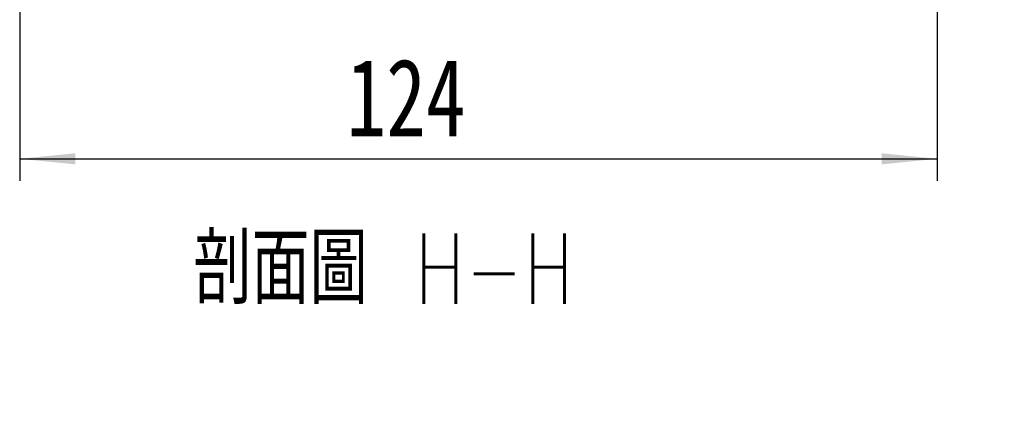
# Model space of a CAD drawing. Header units: millimetres. Extents: x 53 to 276, y 20 to 196.
# Tile 3 of 10: x 197 to 241, y 20 to 38. Entities that reach past the tile are written whole.
import ezdxf

# ---------------------------------------------------------------- set-up
doc = ezdxf.new("R2010")
doc.units = ezdxf.units.MM
doc.layers.add('FORMAT', color=7, linetype='Continuous')
doc.styles.add('SLDTEXTSTYLE0', font='TXT', dxfattribs={"width": 0.75})
doc.styles.add('SLDTEXTSTYLE1', font='TXT', dxfattribs={"width": 0.75, "bigfont": 'bigfont'})
doc.dimstyles.new('SLDDIMSTYLE2', dxfattribs={"dimtxt": 3.5, "dimasz": 2.5, "dimexe": 0, "dimexo": 0.0625, "dimgap": 0.875, "dimtad": 1, "dimlfac": 3, "dimrnd": 1e-09, "dimzin": 12, "dimdsep": 46, "dimtxsty": 'SLDTEXTSTYLE0', "dimsah": 1, "dimcen": 0.09, "dimadec": 0, "dimazin": 3, "dimtfac": 1, "dimtofl": 0, "dimtmove": 0, "dimatfit": 3, "dimfxl": 1, "dimfrac": 2, "dimtolj": 1, "dimtzin": 12, "dimarcsym": 0})

# ---------------------------------------------------------------- blocks, each defined once
blk = doc.blocks.new('_D_15')
at = {"layer": 'FORMAT', "color": 7}
for p, q in [((238.3, 44.895), (238.3, 30.639)), ((196.967, 43.895), (196.967, 30.639)), ((196.967, 31.639), (238.3, 31.639))]:
    blk.add_line(p, q, dxfattribs=at)
for points in [[(196.967, 31.639), (199.467, 31.389), (199.467, 31.889)], [(238.3, 31.639), (235.8, 31.889), (235.8, 31.389)]]:
    blk.add_solid(points, dxfattribs=at)
at = {"layer": 'FORMAT', "color": 7, "insert": (211.695, 36.151), "char_height": 3.5, "attachment_point": 1, "style": 'SLDTEXTSTYLE0'}
blk.add_mtext('124', dxfattribs=at)

msp = doc.modelspace()

# ---------------------------------------------------------------- texts
at = {"layer": 'FORMAT', "insert": (213.3544, 28.271), "char_height": 3.175, "attachment_point": 2, "style": 'SLDTEXTSTYLE1'}
msp.add_mtext('\\M+19655\\M+196CA\\M+19AA4 H-H', dxfattribs=at)

# ---------------------------------------------------------------- dimensions: what is measured, and where the dimension line sits
at = {"layer": 'FORMAT', "color": 7}
dim = msp.add_linear_dim(base=(238.3002, 31.6391), p1=(196.9669, 44.8949), p2=(238.3002, 45.8949), dimstyle='SLDDIMSTYLE2', dxfattribs=at)
dim.commit()
dim.dimension.update_dxf_attribs({"geometry": '_D_15', "text_midpoint": (215.5746, 31.6391), "dimtype": 160})

doc.saveas('drawing.dxf')
